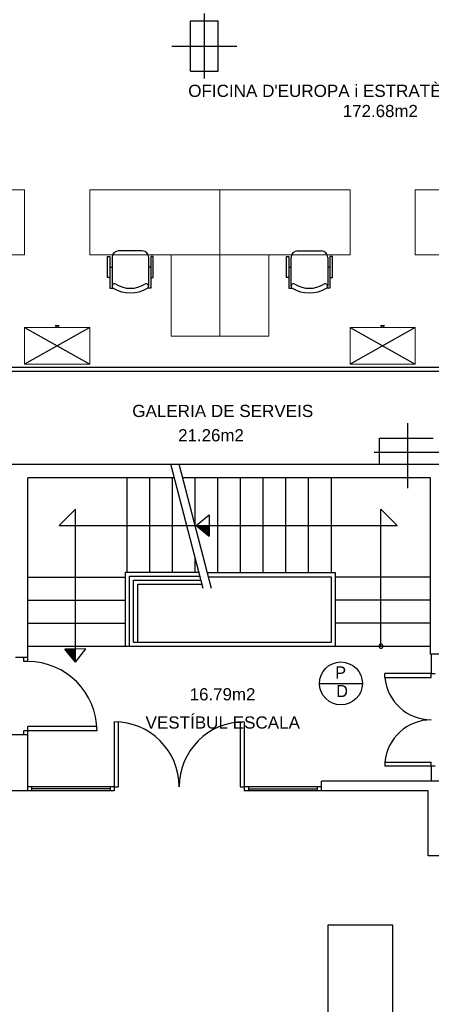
# Model space of a CAD drawing. Header units: metres. Extents: x -1 to 438, y -6 to 53.
# Tile 65 of 149: x 410.73 to 415.79, y 21.59 to 33.69. Entities that reach past the tile are written whole.
import ezdxf

# ---------------------------------------------------------------- set-up
doc = ezdxf.new("R2010")
doc.units = ezdxf.units.M
doc.linetypes.add('CONTINUA', pattern=[0])
for name, color, linetype, lineweight in [('PA MOBLES ACTUAL', 7, 'CONTINUA', 25), ('PA MURS ACTUAL', 7, 'CONTINUA', 25), ('PA TEXT ACTUAL', 7, 'CONTINUA', 25)]:
    doc.layers.add(name, color=color, linetype=linetype, lineweight=lineweight)
doc.styles.add('ARIAL', font='arial.ttf')
doc.styles.add('Century Gothic', font='txt')

# ---------------------------------------------------------------- blocks, each defined once
blk = doc.blocks.new('OBJETO_COMPLEJO_58')
at = {"layer": 'PA MURS ACTUAL', "transparency": 33554687}
for start, end in [(90, 270), (270, 90)]:
    blk.add_arc((415.167, 25.99), 0.025, start, end, dxfattribs=at)

msp = doc.modelspace()

# ---------------------------------------------------------------- linework, layer by layer
at = {"layer": 'PA MOBLES ACTUAL', "color": 180, "transparency": 33554687}
for p, q in [((411.862, 30.77), (411.862, 30.416)), ((412.232, 30.85), (411.942, 30.85)), ((412.312, 30.416), (412.312, 30.77)), ((414.062, 30.416), (414.062, 30.77)), ((414.142, 30.85), (414.432, 30.85)), ((414.512, 30.77), (414.512, 30.416)), ((411.835, 30.65), (411.862, 30.65)), ((412.339, 30.65), (412.312, 30.65)), ((414.035, 30.65), (414.062, 30.65)), ((414.539, 30.65), (414.512, 30.65))]:
    msp.add_line(p, q, dxfattribs=at)
at = {"layer": 'PA MOBLES ACTUAL', "color": 180, "lineweight": 13, "transparency": 33554687}
for p in [(412.587, 30.8), (413.787, 30.8)]:
    msp.add_line(p, (413.187, 30.8), dxfattribs=at)
at = {"layer": 'PA MOBLES ACTUAL', "transparency": 33554687}
for p, q in [((410.787, 29.907), (411.587, 29.457)), ((411.587, 29.907), (410.787, 29.457)), ((414.787, 29.907), (415.587, 29.457)), ((415.587, 29.907), (414.787, 29.457))]:
    msp.add_line(p, q, dxfattribs=at)
at = {"layer": 'PA MOBLES ACTUAL', "color": 180, "lineweight": 13, "transparency": 33554687}
for points in [[(409.187, 31.6), (410.787, 31.6), (410.787, 30.8), (409.787, 30.8), (409.787, 29.8), (409.187, 29.8), (409.187, 31.6)], [(413.187, 31.6), (411.587, 31.6), (411.587, 30.8), (412.587, 30.8), (412.587, 29.8), (413.187, 29.8), (413.187, 31.6)], [(413.187, 31.6), (414.787, 31.6), (414.787, 30.8), (413.787, 30.8), (413.787, 29.8), (413.187, 29.8), (413.187, 31.6)], [(417.187, 31.6), (415.587, 31.6), (415.587, 30.8), (416.587, 30.8), (416.587, 29.8), (417.187, 29.8), (417.187, 31.6)], [(410.787, 29.907), (411.587, 29.907), (411.587, 29.457), (410.787, 29.457), (410.787, 29.907)], [(411.187, 29.907), (411.162, 29.932), (411.212, 29.932), (411.187, 29.907)], [(414.787, 29.907), (415.587, 29.907), (415.587, 29.457), (414.787, 29.457), (414.787, 29.907)], [(415.187, 29.907), (415.162, 29.932), (415.212, 29.932), (415.187, 29.907)]]:
    msp.add_lwpolyline(points, close=True, dxfattribs=at)
at = {"layer": 'PA MOBLES ACTUAL', "color": 180, "transparency": 33554687}
for points in [[(411.835, 30.521), (411.804, 30.521), (411.804, 30.781), (411.835, 30.781), (411.835, 30.391), (411.875, 30.391)], [(412.339, 30.521), (412.369, 30.521), (412.369, 30.781), (412.339, 30.781), (412.339, 30.391), (412.299, 30.391)], [(414.035, 30.521), (414.004, 30.521), (414.004, 30.781), (414.035, 30.781), (414.035, 30.391), (414.075, 30.391)], [(414.539, 30.521), (414.569, 30.521), (414.569, 30.781), (414.539, 30.781), (414.539, 30.391), (414.499, 30.391)]]:
    msp.add_lwpolyline(points, dxfattribs=at)
at = {"layer": 'PA MOBLES ACTUAL', "transparency": 33554687}
msp.add_lwpolyline([(415.312, 22.56), (414.512, 22.56), (414.512, 20.96), (415.312, 20.96), (415.312, 22.56)], close=True, dxfattribs=at)
at = {"layer": 'PA MOBLES ACTUAL', "color": 180, "transparency": 33554687}
for centre, radius, start, end in [((411.942, 30.77), 0.08, 90, 180), ((412.232, 30.77), 0.08, 0, 90), ((414.142, 30.77), 0.08, 90, 180), ((414.432, 30.77), 0.08, 0, 90), ((411.892, 30.416), 0.03, 57.334, 236.1712), ((412.087, 30.752), 0.418, 239.5867, 300.4133), ((412.087, 30.73), 0.34, 238.2704, 301.7296), ((412.282, 30.416), 0.03, 303.8288, 122.666), ((414.092, 30.416), 0.03, 57.334, 236.1712), ((414.287, 30.752), 0.418, 239.5867, 300.4133), ((414.287, 30.73), 0.34, 238.2704, 301.7296), ((414.482, 30.416), 0.03, 303.8288, 122.666)]:
    msp.add_arc(centre, radius, start, end, dxfattribs=at)
at = {"layer": 'PA MURS ACTUAL', "transparency": 33554687}
for p, q in [((412.827, 33.059), (412.827, 33.679)), ((412.827, 33.679), (413.167, 33.679)), ((413.167, 33.059), (413.167, 33.679)), ((412.827, 33.059), (413.167, 33.059)), ((405.437, 29.42), (423.456, 29.42)), ((406.047, 29.37), (422.857, 29.37)), ((415.147, 28.549), (415.807, 28.549)), ((415.147, 28.229), (415.147, 28.549)), ((410.187, 28.229), (415.947, 28.229)), ((415.147, 28.229), (415.807, 28.229)), ((412.628, 28.06), (410.827, 28.06)), ((410.827, 25.85), (410.827, 28.06)), ((412.047, 26.9), (412.047, 28.06)), ((412.326, 26.9), (412.326, 28.06)), ((412.605, 26.9), (412.605, 28.06)), ((415.777, 28.06), (412.731, 28.06)), ((412.884, 27.47), (412.884, 28.06)), ((413.162, 26.89), (413.162, 28.06)), ((413.441, 26.89), (413.441, 28.06)), ((413.72, 26.89), (413.72, 28.06)), ((413.999, 26.89), (413.999, 28.06)), ((414.278, 26.89), (414.278, 28.06)), ((414.557, 26.89), (414.557, 28.06)), ((415.777, 25.89), (415.777, 28.06)), ((411.211, 27.475), (411.411, 27.675)), ((411.411, 25.795), (411.411, 27.675)), ((415.167, 25.99), (415.167, 27.675)), ((415.167, 27.675), (415.367, 27.475)), ((413.057, 27.603), (413.055, 27.343)), ((411.211, 27.475), (415.367, 27.475)), ((412.884, 26.9), (412.884, 27.071)), ((414.607, 26.89), (413.034, 26.89)), ((414.607, 25.99), (414.607, 26.89)), ((410.827, 26.84), (412.027, 26.84)), ((412.077, 26.85), (412.941, 26.85)), ((412.077, 25.99), (412.077, 26.85)), ((412.127, 26.8), (412.954, 26.8)), ((412.127, 26.04), (412.127, 26.8)), ((414.557, 26.84), (413.047, 26.84)), ((414.557, 26.04), (414.557, 26.84)), ((415.777, 26.84), (414.607, 26.84)), ((410.827, 26.556), (412.027, 26.556)), ((415.777, 26.556), (414.607, 26.556)), ((410.827, 26.273), (412.027, 26.273)), ((415.777, 26.273), (414.607, 26.273)), ((412.127, 26.04), (414.557, 26.04)), ((410.827, 25.99), (412.027, 25.99)), ((411.541, 25.955), (411.281, 25.953)), ((412.077, 25.99), (415.777, 25.99)), ((410.827, 25.85), (410.677, 25.85)), ((410.777, 25.8), (410.777, 25.85)), ((410.827, 25.8), (410.777, 25.8)), ((410.827, 25.8), (410.827, 25.85)), ((415.977, 25.89), (415.777, 25.89)), ((415.784, 25.89), (415.784, 25.655)), ((415.784, 25.655), (415.213, 25.655)), ((415.213, 25.605), (415.213, 25.655)), ((415.215, 25.605), (415.784, 25.605)), ((415.784, 25.655), (415.834, 25.655)), ((415.784, 25.605), (415.784, 25.655)), ((411.677, 24.95), (410.777, 24.95)), ((410.777, 24.9), (410.777, 24.95)), ((410.827, 24.9), (410.827, 25)), ((411.675, 25), (410.827, 25)), ((411.887, 25.06), (411.887, 24.26)), ((411.937, 25.06), (411.937, 24.26)), ((413.437, 25.06), (413.437, 24.26)), ((413.487, 25.06), (413.487, 24.26)), ((410.827, 24.9), (410.567, 24.9)), ((410.827, 24.21), (410.827, 24.9)), ((415.213, 24.563), (415.213, 24.513)), ((415.784, 24.513), (415.213, 24.513)), ((415.215, 24.563), (415.784, 24.563)), ((415.784, 24.513), (415.784, 24.563)), ((415.834, 24.513), (415.784, 24.513)), ((415.784, 24.513), (415.784, 24.33)), ((411.887, 24.26), (410.827, 24.26)), ((410.877, 24.21), (410.877, 24.26)), ((411.837, 24.235), (410.877, 24.235)), ((411.837, 24.26), (411.837, 24.21)), ((411.887, 24.26), (411.887, 24.21)), ((411.887, 24.26), (411.937, 24.26)), ((413.437, 24.26), (413.487, 24.26)), ((414.437, 24.26), (413.487, 24.26)), ((413.487, 24.26), (413.487, 24.21)), ((413.537, 24.26), (413.537, 24.21)), ((413.537, 24.235), (414.387, 24.235)), ((414.387, 24.21), (414.387, 24.26)), ((421.137, 24.33), (414.437, 24.33)), ((414.437, 24.21), (414.437, 24.33)), ((410.827, 24.21), (410.067, 24.21)), ((411.887, 24.21), (410.827, 24.21)), ((414.437, 24.21), (413.487, 24.21)), ((415.747, 24.21), (414.437, 24.21)), ((415.747, 23.41), (415.747, 24.21)), ((416.482, 23.41), (415.747, 23.41))]:
    msp.add_line(p, q, dxfattribs=at)
at = {"layer": 'PA MURS ACTUAL', "color": 180, "linetype": 'CONTINUA', "transparency": 33554687}
for p, q in [((412.997, 32.969), (412.997, 33.769)), ((412.597, 33.369), (413.397, 33.369)), ((415.497, 27.932), (415.497, 28.732)), ((415.082, 28.375), (415.882, 28.375))]:
    msp.add_line(p, q, dxfattribs=at)
at = {"layer": 'PA MURS ACTUAL', "linetype": 'CONTINUA', "transparency": 33554687}
for p, q in [((412.98, 26.7), (412.584, 28.229)), ((413.083, 26.7), (412.688, 28.229)), ((412.895, 27.475), (413.057, 27.603)), ((412.895, 27.475), (413.055, 27.343)), ((411.412, 25.793), (411.281, 25.953)), ((411.412, 25.793), (411.541, 25.955))]:
    msp.add_line(p, q, dxfattribs=at)
at = {"layer": 'PA MURS ACTUAL', "color": 180, "transparency": 33554687}
for p, q in [((412.027, 26.9), (412.935, 26.9)), ((412.027, 25.99), (412.027, 26.9)), ((412.177, 26.75), (412.967, 26.75)), ((412.177, 26.04), (412.177, 26.75)), ((412.027, 25.99), (412.077, 25.99))]:
    msp.add_line(p, q, dxfattribs=at)
at = {"layer": 'PA MURS ACTUAL', "color": 7, "linetype": 'CONTINUA', "lineweight": 25, "transparency": 33554687}
msp.add_line((414.41, 25.531), (414.938, 25.531), dxfattribs=at)
msp.add_circle((414.674, 25.531), 0.264, dxfattribs=at)
at = {"layer": 'PA MURS ACTUAL', "transparency": 33554687}
for centre, radius, start, end in [((413.235, 35.597), 8.139, 267.7005, 268.7397), ((413.235, 35.597), 8.149, 267.7932, 268.7407), ((413.235, 35.597), 8.159, 267.8856, 268.7417), ((413.235, 35.597), 8.169, 267.9776, 268.7427), ((413.235, 35.597), 8.179, 268.0691, 268.7437), ((413.235, 35.597), 8.189, 268.1602, 268.7447), ((413.235, 35.597), 8.199, 268.2509, 268.7458), ((413.235, 35.597), 8.209, 268.3412, 268.7468), ((413.235, 35.597), 8.219, 268.4311, 268.7478), ((413.235, 35.597), 8.229, 268.5206, 268.7488), ((413.235, 35.597), 8.239, 268.6097, 268.7498), ((413.235, 35.597), 8.249, 268.6984, 268.7508), ((419.534, 26.133), 8.249, 181.2492, 181.3016), ((419.534, 26.133), 8.239, 181.2502, 181.3903), ((419.534, 26.133), 8.229, 181.2512, 181.4794), ((419.534, 26.133), 8.219, 181.2522, 181.5689), ((419.534, 26.133), 8.209, 181.2532, 181.6588), ((419.534, 26.133), 8.199, 181.2542, 181.7491), ((419.534, 26.133), 8.189, 181.2553, 181.8398), ((419.534, 26.133), 8.179, 181.2563, 181.9309), ((419.534, 26.133), 8.169, 181.2573, 182.0224), ((419.534, 26.133), 8.159, 181.2583, 182.1144), ((419.534, 26.133), 8.149, 181.2593, 182.2068), ((419.534, 26.133), 8.139, 181.2603, 182.2995), ((410.827, 24.95), 0.85, 0, 90), ((415.784, 25.655), 0.571, 185.0229, 270), ((415.784, 24.513), 0.571, 90, 174.9771), ((411.887, 24.26), 0.8, 0, 90), ((413.487, 24.26), 0.8, 90, 180)]:
    msp.add_arc(centre, radius, start, end, dxfattribs=at)

# ---------------------------------------------------------------- block references
msp.add_blockref('OBJETO_COMPLEJO_58', (0, 0), dxfattribs=at)

# ---------------------------------------------------------------- texts
at = {"layer": 'PA MURS ACTUAL', "color": 7, "linetype": 'CONTINUA', "lineweight": 25, "transparency": 33554687, "char_height": 0.15, "attachment_point": 7, "style": 'Century Gothic'}
for s, insert, width in [('P', (414.604, 25.591), 0.1975), ('D', (414.616, 25.363), 0.23)]:
    msp.add_mtext(s, dxfattribs=dict(at, insert=insert, width=width))
at = {"layer": 'PA TEXT ACTUAL', "linetype": 'CONTINUA', "transparency": 33554687, "char_height": 0.15, "attachment_point": 8, "style": 'ARIAL'}
for s, insert, width in [("\\W1.00;OFICINA D'EUROPA i ESTRATÈGIA INTERNACIONAL", (415.414, 32.741), 5.31507), ('\\W0.99;172.68m2', (415.159, 32.493), 1.01185), ('\\W0.99;21.26m2', (413.078, 28.506), 0.89417), ('\\W0.99;16.79m2', (413.22, 25.321), 0.89417)]:
    msp.add_mtext(s, dxfattribs=dict(at, insert=insert, width=width))
at = {"layer": 'PA TEXT ACTUAL', "transparency": 33554687, "char_height": 0.15, "attachment_point": 8, "style": 'ARIAL'}
for s, insert, width in [('\\W1.00;GALERIA DE SERVEIS', (413.222, 28.805), 2.30253), ('\\W1.00;VESTÍBUL ESCALA', (413.222, 24.974), 1.97758)]:
    msp.add_mtext(s, dxfattribs=dict(at, insert=insert, width=width))

doc.saveas('drawing.dxf')
